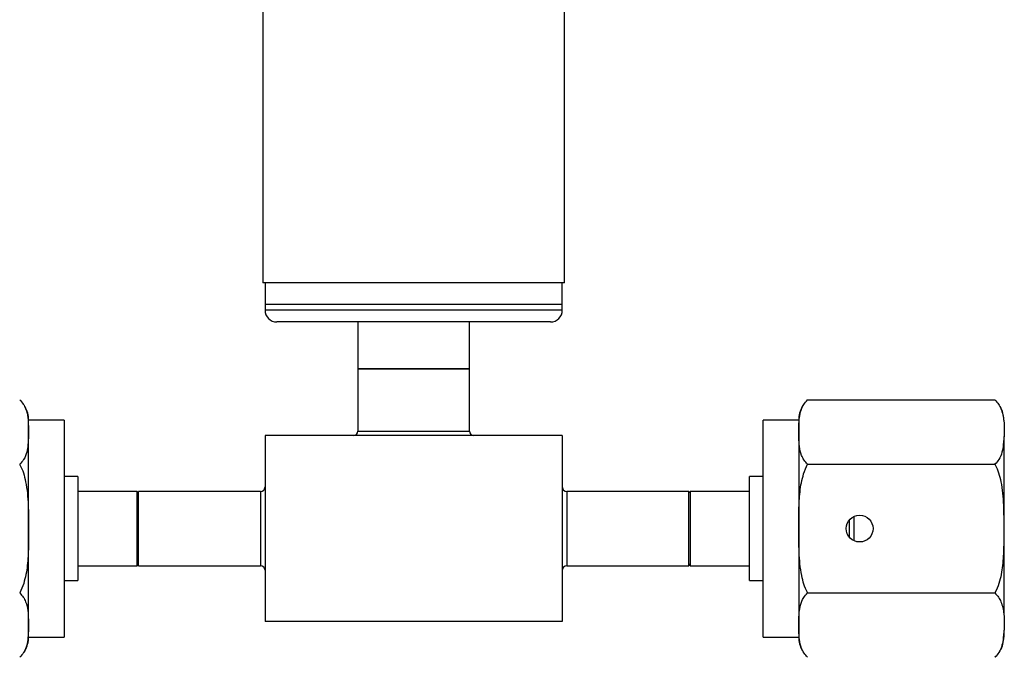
# Model space of a CAD drawing. Header units: inches. Extents: x 3.21 to 12.47, y 1.43 to 9.54.
# Tile 8 of 15: x 7.38 to 9.03, y 3.57 to 4.64. Entities that reach past the tile are written whole.
import ezdxf

# ---------------------------------------------------------------- set-up
doc = ezdxf.new("R2010")
doc.units = ezdxf.units.IN
doc.header["$MEASUREMENT"] = 0

msp = doc.modelspace()

# ---------------------------------------------------------------- linework, layer by layer
at = {"color": 7, "linetype": 'Continuous', "lineweight": 25}
for p, q in [((8.2929, 4.1974), (8.2929, 5.2831)), ((7.7859, 4.8992), (7.7859, 4.1974)), ((8.2929, 4.1974), (7.7859, 4.1974)), ((7.7894, 4.1974), (7.7894, 4.161)), ((8.2894, 4.161), (8.2894, 4.1974)), ((7.7894, 4.161), (7.7894, 4.1512)), ((8.2161, 4.161), (7.7894, 4.161)), ((8.2894, 4.161), (8.2161, 4.161)), ((8.2894, 4.1512), (8.2894, 4.161)), ((8.2161, 4.1512), (7.7894, 4.1512)), ((8.2894, 4.1512), (8.2161, 4.1512)), ((8.2022, 4.1315), (7.8091, 4.1315)), ((7.9456, 4.1315), (7.9456, 4.0528)), ((8.1331, 4.0528), (8.1331, 4.1315)), ((8.2697, 4.1315), (8.2022, 4.1315)), ((7.9456, 4.0528), (7.9456, 3.9478)), ((7.9456, 4.0528), (8.1331, 4.0528)), ((8.1057, 4.0528), (7.9456, 4.0528)), ((8.1331, 4.0528), (8.1057, 4.0528)), ((8.1331, 3.9478), (8.1331, 4.0528)), ((8.7018, 4.0004), (8.7, 3.9987)), ((8.7019, 4.0005), (9.0169, 4.0005)), ((7.4519, 3.9665), (7.3919, 3.9665)), ((7.3919, 3.6015), (7.3919, 3.9665)), ((7.4519, 3.9665), (7.4519, 3.6015)), ((8.6869, 3.9665), (8.6269, 3.9665)), ((8.6269, 3.6015), (8.6269, 3.9665)), ((8.6869, 3.9665), (8.6869, 3.6015)), ((9.0319, 3.9665), (9.0319, 3.9646)), ((7.9456, 3.9478), (8.1331, 3.9478)), ((7.7894, 3.9403), (7.7894, 3.6278)), ((8.2894, 3.9403), (7.7894, 3.9403)), ((8.2894, 3.9403), (8.2894, 3.6278)), ((9.0319, 3.9389), (9.0319, 3.6383)), ((8.7019, 3.8923), (9.0169, 3.8923)), ((7.4744, 3.8715), (7.4519, 3.8715)), ((7.4744, 3.8715), (7.4744, 3.6965)), ((8.6269, 3.8715), (8.6044, 3.8715)), ((8.6044, 3.6965), (8.6044, 3.8715)), ((7.5744, 3.8465), (7.4744, 3.8465)), ((7.5769, 3.844), (7.5744, 3.8465)), ((7.5744, 3.7215), (7.5744, 3.8465)), ((7.7819, 3.8465), (7.5769, 3.8465)), ((7.5769, 3.7215), (7.5769, 3.8465)), ((7.7819, 3.8465), (7.7819, 3.7215)), ((8.5019, 3.8465), (8.2969, 3.8465)), ((8.2969, 3.8465), (8.2969, 3.7215)), ((8.5044, 3.8465), (8.5019, 3.844)), ((8.5019, 3.7215), (8.5019, 3.8465)), ((8.6044, 3.8465), (8.5044, 3.8465)), ((8.5044, 3.8465), (8.5044, 3.7215)), ((8.7719, 3.7981), (8.7719, 3.7699)), ((8.7794, 3.8042), (8.7794, 3.7638)), ((7.4744, 3.7215), (7.5744, 3.7215)), ((7.5744, 3.7215), (7.5769, 3.724)), ((7.5769, 3.7215), (7.7819, 3.7215)), ((8.2969, 3.7215), (8.5019, 3.7215)), ((8.5019, 3.724), (8.5044, 3.7215)), ((8.5044, 3.7215), (8.6044, 3.7215)), ((7.4519, 3.6965), (7.4744, 3.6965)), ((8.6044, 3.6965), (8.6269, 3.6965)), ((8.7019, 3.6757), (9.0169, 3.6757)), ((8.2894, 3.6278), (7.7894, 3.6278)), ((9.0319, 3.6133), (9.0319, 3.6015)), ((7.3919, 3.6015), (7.4519, 3.6015)), ((8.6269, 3.6015), (8.6869, 3.6015)), ((7.377, 3.5676), (7.3788, 3.5693)), ((9.017, 3.5676), (9.0188, 3.5693))]:
    msp.add_line(p, q, dxfattribs=at)
msp.add_circle((8.7894, 3.784), 0.0225, dxfattribs=at)
for centre, radius, start, end in [((7.8091, 4.1512), 0.0197, 180, 270), ((8.2697, 4.1512), 0.0197, 270, 0), ((7.3458, 3.9665), 0.046, 0, 29.0806), ((8.7329, 3.9665), 0.046, 150.2775, 180), ((8.9858, 3.9665), 0.046, 0, 29.0039), ((7.9381, 3.9478), 0.0075, 270, 0), ((8.1406, 3.9478), 0.0075, 180, 270), ((7.7819, 3.854), 0.0075, 270, 360), ((8.2969, 3.854), 0.0075, 180, 270), ((7.7819, 3.714), 0.0075, 0, 90), ((8.2969, 3.714), 0.0075, 90, 180), ((7.3458, 3.6015), 0.046, 330.2775, 0), ((8.7329, 3.6015), 0.046, 180, 209.0806), ((8.9858, 3.6015), 0.046, 330.4263, 0)]:
    msp.add_arc(centre, radius, start, end, dxfattribs=at)
for points, knots in [([(7.3769, 4.0005), (7.3791, 3.9982), (7.3835, 3.9934), (7.3882, 3.9834), (7.391, 3.9708), (7.3917, 3.9505), (7.3919, 3.9311), (7.3891, 3.9126), (7.3852, 3.9013), (7.3793, 3.8949), (7.3769, 3.8923)], [0, 0, 0, 0, 0.070039, 0.141964, 0.278659, 0.415687, 0.693048, 0.806847, 0.922035, 1, 1, 1, 1]), ([(8.7019, 3.8923), (8.6997, 3.8946), (8.6953, 3.8993), (8.6905, 3.9093), (8.6877, 3.922), (8.687, 3.9422), (8.6868, 3.9617), (8.6896, 3.9802), (8.6936, 3.9914), (8.6995, 3.9979), (8.7019, 4.0005)], [0, 0, 0, 0, 0.070039, 0.141964, 0.278659, 0.415687, 0.693048, 0.806847, 0.922035, 1, 1, 1, 1]), ([(9.0169, 4.0005), (9.0191, 3.9981), (9.0235, 3.9934), (9.0289, 3.9817), (9.0325, 3.9657), (9.0327, 3.9454), (9.0313, 3.9276), (9.0292, 3.9125), (9.0251, 3.9013), (9.0193, 3.8949), (9.0169, 3.8923)], [0, 0, 0, 0, 0.07084, 0.141905, 0.325053, 0.509087, 0.693163, 0.807821, 0.92207, 1, 1, 1, 1]), ([(7.3769, 3.8923), (7.377, 3.892), (7.3796, 3.8873), (7.3835, 3.8776), (7.389, 3.855), (7.3918, 3.8236), (7.3915, 3.7869), (7.3918, 3.753), (7.3904, 3.7221), (7.3856, 3.696), (7.3797, 3.6809), (7.3769, 3.6758), (7.3769, 3.6757)], [0, 0, 0, 0, 0.004208, 0.07247, 0.140923, 0.320108, 0.499949, 0.640679, 0.781307, 0.920692, 0.99936, 1, 1, 1, 1]), ([(8.7019, 3.6757), (8.7017, 3.676), (8.6992, 3.6807), (8.6953, 3.6904), (8.6898, 3.713), (8.687, 3.7444), (8.6873, 3.7811), (8.6869, 3.815), (8.6884, 3.8459), (8.6932, 3.872), (8.6991, 3.8871), (8.7018, 3.8922), (8.7019, 3.8923)], [0, 0, 0, 0, 0.004208, 0.07247, 0.140923, 0.320108, 0.499949, 0.640679, 0.781307, 0.920692, 0.99936, 1, 1, 1, 1]), ([(9.0169, 3.8923), (9.017, 3.892), (9.0196, 3.8873), (9.0235, 3.8776), (9.029, 3.855), (9.0318, 3.8236), (9.0315, 3.7869), (9.0318, 3.753), (9.0304, 3.7221), (9.0256, 3.696), (9.0197, 3.6809), (9.0169, 3.6758), (9.0169, 3.6757)], [0, 0, 0, 0, 0.0042079, 0.0724705, 0.1409228, 0.3201083, 0.4999488, 0.640679, 0.7813073, 0.9206922, 0.9993605, 1, 1, 1, 1]), ([(7.3769, 3.6757), (7.3791, 3.6734), (7.3835, 3.6687), (7.3882, 3.6587), (7.391, 3.646), (7.3917, 3.6258), (7.3919, 3.6063), (7.3891, 3.5878), (7.3852, 3.5766), (7.3793, 3.5701), (7.3769, 3.5675)], [0, 0, 0, 0, 0.070039, 0.141964, 0.278659, 0.415687, 0.693048, 0.806847, 0.922035, 1, 1, 1, 1]), ([(8.7019, 3.5675), (8.6997, 3.5698), (8.6953, 3.5746), (8.6905, 3.5846), (8.6877, 3.5972), (8.687, 3.6175), (8.6868, 3.6369), (8.6896, 3.6554), (8.6936, 3.6667), (8.6995, 3.6731), (8.7019, 3.6757)], [0, 0, 0, 0, 0.070039, 0.141964, 0.278659, 0.415687, 0.693048, 0.806847, 0.922035, 1, 1, 1, 1]), ([(9.0169, 3.6757), (9.0191, 3.6734), (9.0235, 3.6686), (9.0289, 3.6569), (9.0325, 3.6409), (9.0327, 3.6206), (9.0313, 3.6029), (9.0292, 3.5878), (9.0251, 3.5766), (9.0193, 3.5701), (9.0169, 3.5675)], [0, 0, 0, 0, 0.07084, 0.141905, 0.325053, 0.509087, 0.693163, 0.807821, 0.92207, 1, 1, 1, 1])]:
    msp.add_open_spline(points, degree=3, knots=knots, dxfattribs=at)

doc.saveas('drawing.dxf')
